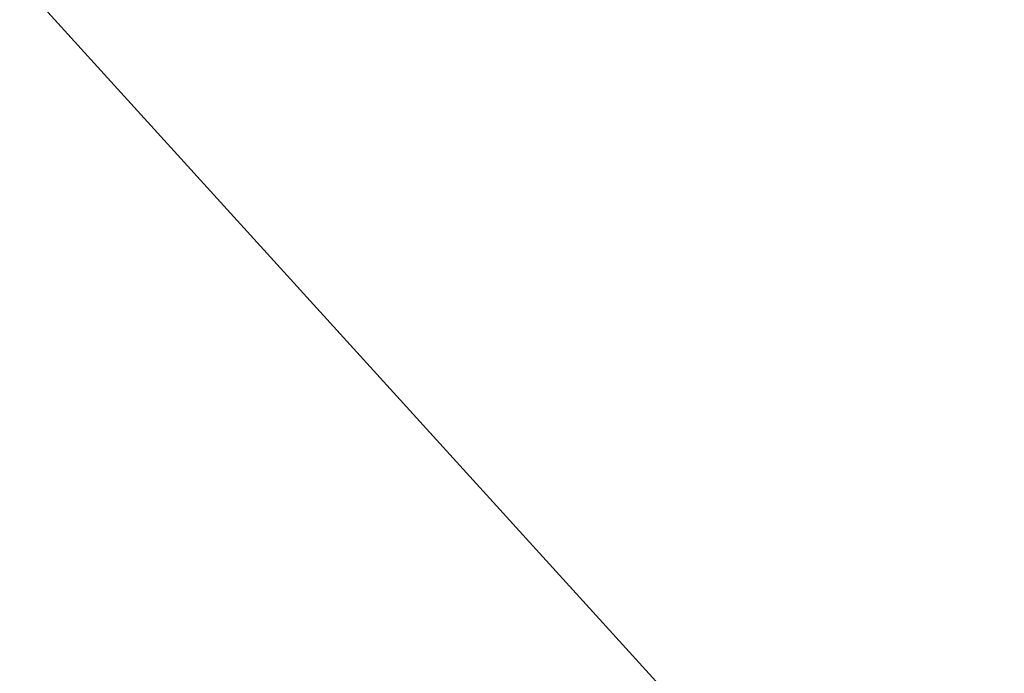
# Model space of a CAD drawing. Extents: x 0 to 363660, y 0 to 4201329.
# Tile 179 of 256: x 360273.71439 to 360273.7267, y 4200440.27624 to 4200440.28441. Entities that reach past the tile are written whole.
import ezdxf

# ---------------------------------------------------------------- set-up
doc = ezdxf.new("R2010")
doc.units = 0
doc.header["$LTSCALE"] = 0.5
doc.header["$MEASUREMENT"] = 0
doc.linetypes.add('Д_ТРОТ_ТРУБА', pattern=[3, 1.5, -1.5])
doc.layers.add('(025) Дорога', color=7, linetype='Continuous')
doc.layers.add('.', color=7, linetype='Continuous', lineweight=15)

# ---------------------------------------------------------------- blocks, each defined once
blk = doc.blocks.new('gergrgrre')
at = {"layer": '(025) Дорога', "linetype": 'Д_ТРОТ_ТРУБА', "flags": 128}
blk.add_lwpolyline([(360044.195281, 4200796.011665), (360041.816441, 4200791.772535), (360042.358386, 4200788.304142), (360046.086689, 4200780.209978), (360059.012108, 4200755.886942), (360082.265896, 4200713.415003), (360119.837462, 4200651.910762), (360154.247768, 4200588.273479), (360168.951622, 4200565.337032), (360182.617822, 4200547.765948), (360213.043469, 4200512.043913), (360268.282938, 4200446.262167), (360308.926468, 4200401.534246), (360387.368572, 4200322.593366), (360428.116263, 4200283.497316), (360457.116097, 4200256.419789), (360464.885659, 4200245.443658), (360476.507188, 4200228.262836), (360489.060207, 4200214.49302), (360499.064873, 4200202.983669)], dxfattribs=at)

msp = doc.modelspace()

# ---------------------------------------------------------------- hatches: boundary and pattern name
at = {"layer": '.', "ltscale": 0.149071}
h = msp.add_hatch(color=256, dxfattribs=at)
h.dxf.hatch_style = 1
h.set_gradient(color1=(255, 255, 255), tint=1)
h.paths.add_polyline_path([(359890.240765, 4200193.891078), (361190.240765, 4200193.891078), (361190.240765, 4201328.891078), (359890.240765, 4201328.891078)])
h.paths.add_polyline_path([(359905.240765, 4201313.891078), (361175.240765, 4201313.891078), (361175.240765, 4200208.891078), (359905.240765, 4200208.891078)], flags=16)

# ---------------------------------------------------------------- block references
at = {"linetype": 'Continuous'}
msp.add_blockref('gergrgrre', (0, 0), dxfattribs=at)

doc.saveas('drawing.dxf')
